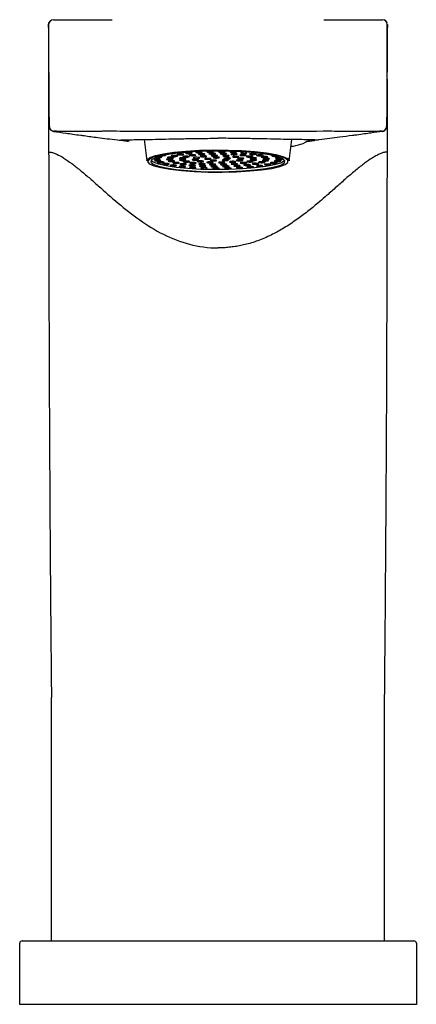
# Model space of a CAD drawing. Header units: millimetres. Extents: x 4179.392 to 4179.442, y 1898.025 to 1898.217.
# Tile 1 of 2: x 4179.392 to 4179.442, y 1898.025 to 1898.149. Entities that reach past the tile are written whole.
import ezdxf

# ---------------------------------------------------------------- set-up
doc = ezdxf.new("R2010")
doc.units = ezdxf.units.MM
doc.layers.add('SANINDUSA', color=3, linetype='Continuous')

msp = doc.modelspace()

# ---------------------------------------------------------------- linework, layer by layer
at = {"layer": 'SANINDUSA'}
for p, q in [((4179.43805, 1898.13505), (4179.43805, 1898.13496)), ((4179.40749, 1898.13344), (4179.40785, 1898.13074)), ((4179.42577, 1898.13074), (4179.42612, 1898.13344)), ((4179.42408, 1898.13133), (4179.42412, 1898.13133)), ((4179.39581, 1898.06314), (4179.39581, 1898.06314)), ((4179.39581, 1898.03251), (4179.39581, 1898.06314)), ((4179.43781, 1898.03251), (4179.43781, 1898.06314)), ((4179.39181, 1898.02451), (4179.39181, 1898.03221)), ((4179.39211, 1898.03251), (4179.39981, 1898.03251)), ((4179.39981, 1898.03251), (4179.43381, 1898.03251)), ((4179.43381, 1898.03251), (4179.44151, 1898.03251)), ((4179.44181, 1898.03221), (4179.44181, 1898.02451)), ((4179.39981, 1898.02451), (4179.39181, 1898.02451)), ((4179.43381, 1898.02451), (4179.39981, 1898.02451)), ((4179.44181, 1898.02451), (4179.43381, 1898.02451))]:
    msp.add_line(p, q, dxfattribs=at)
at = {"layer": 'SANINDUSA', "flags": 128}
for points in [[(4179.39546, 1898.14793), (4179.39546, 1898.14794), (4179.39546, 1898.14794)], [(4179.43815, 1898.14793), (4179.43815, 1898.14794), (4179.43816, 1898.14794)], [(4179.40785, 1898.13074), (4179.40788, 1898.13089), (4179.40823, 1898.13116), (4179.40892, 1898.13142), (4179.40994, 1898.13165), (4179.41124, 1898.13184), (4179.41277, 1898.13199), (4179.41447, 1898.13209), (4179.41625, 1898.13213), (4179.41807, 1898.13212), (4179.41983, 1898.13206), (4179.42146, 1898.13194), (4179.42291, 1898.13177), (4179.42411, 1898.13156), (4179.425, 1898.13132), (4179.42556, 1898.13106), (4179.42577, 1898.13078), (4179.42577, 1898.13074)], [(4179.41537, 1898.13202), (4179.41364, 1898.13194), (4179.41204, 1898.13182), (4179.41063, 1898.13165), (4179.40948, 1898.13144), (4179.40862, 1898.1312), (4179.40811, 1898.13094), (4179.40794, 1898.13067), (4179.40815, 1898.1304), (4179.4087, 1898.13014), (4179.40959, 1898.1299), (4179.41077, 1898.12969), (4179.4122, 1898.12953), (4179.41382, 1898.12941), (4179.41556, 1898.12934), (4179.41735, 1898.12933), (4179.41912, 1898.12938), (4179.4208, 1898.12948), (4179.42231, 1898.12962), (4179.42359, 1898.12981), (4179.4246, 1898.13004), (4179.42529, 1898.13029), (4179.42563, 1898.13056), (4179.42561, 1898.13083), (4179.42523, 1898.1311), (4179.42451, 1898.13135), (4179.42347, 1898.13157), (4179.42215, 1898.13176), (4179.42062, 1898.1319), (4179.41893, 1898.13199), (4179.41716, 1898.13203), (4179.41537, 1898.13202)], [(4179.41818, 1898.12941), (4179.41988, 1898.12948), (4179.42146, 1898.12961), (4179.42282, 1898.12978), (4179.42393, 1898.12999), (4179.42472, 1898.13023), (4179.42517, 1898.13049), (4179.42525, 1898.13076), (4179.42496, 1898.13102), (4179.42432, 1898.13127), (4179.42335, 1898.1315), (4179.42209, 1898.13169), (4179.4206, 1898.13184), (4179.41895, 1898.13193), (4179.4172, 1898.13197), (4179.41543, 1898.13196), (4179.41373, 1898.13188), (4179.41216, 1898.13176), (4179.41079, 1898.13159), (4179.40968, 1898.13138), (4179.40889, 1898.13114), (4179.40844, 1898.13088), (4179.40836, 1898.13061), (4179.40865, 1898.13034), (4179.40929, 1898.13009), (4179.41026, 1898.12987), (4179.41152, 1898.12968), (4179.41301, 1898.12953), (4179.41466, 1898.12943), (4179.41641, 1898.12939), (4179.41818, 1898.12941)], [(4179.40938, 1898.13118), (4179.40953, 1898.13119), (4179.40964, 1898.13121), (4179.40971, 1898.13123), (4179.40971, 1898.13126), (4179.40966, 1898.13128), (4179.40955, 1898.1313), (4179.40941, 1898.13131)], [(4179.40978, 1898.1314), (4179.40986, 1898.1314), (4179.41001, 1898.13141), (4179.41013, 1898.13143), (4179.41019, 1898.13145), (4179.4102, 1898.13147), (4179.41018, 1898.13149)], [(4179.41089, 1898.1311), (4179.41104, 1898.13111), (4179.41116, 1898.13113), (4179.41123, 1898.13115), (4179.41123, 1898.13117), (4179.41118, 1898.1312), (4179.41107, 1898.13121), (4179.41092, 1898.13122), (4179.41076, 1898.13123), (4179.41061, 1898.13122), (4179.41049, 1898.1312), (4179.41043, 1898.13118), (4179.41042, 1898.13115), (4179.41048, 1898.13113), (4179.41059, 1898.13111), (4179.41073, 1898.1311), (4179.41089, 1898.1311)], [(4179.41136, 1898.13131), (4179.41151, 1898.13132), (4179.41162, 1898.13134), (4179.41169, 1898.13136), (4179.4117, 1898.13139), (4179.41164, 1898.13141), (4179.41153, 1898.13143), (4179.41138, 1898.13144), (4179.41122, 1898.13144), (4179.41107, 1898.13143), (4179.41096, 1898.13141), (4179.41089, 1898.13139), (4179.41089, 1898.13137), (4179.41094, 1898.13134), (4179.41105, 1898.13133), (4179.4112, 1898.13132), (4179.41136, 1898.13131)], [(4179.41214, 1898.1315), (4179.41229, 1898.13151), (4179.41241, 1898.13153), (4179.41247, 1898.13155), (4179.41248, 1898.13158), (4179.41242, 1898.1316), (4179.41231, 1898.13162), (4179.41217, 1898.13163), (4179.41201, 1898.13163), (4179.41186, 1898.13162), (4179.41174, 1898.1316), (4179.41167, 1898.13158), (4179.41167, 1898.13156), (4179.41173, 1898.13153), (4179.41183, 1898.13152), (4179.41198, 1898.13151), (4179.41214, 1898.1315)], [(4179.41285, 1898.13123), (4179.413, 1898.13123), (4179.41312, 1898.13125), (4179.41318, 1898.13127), (4179.41319, 1898.1313), (4179.41313, 1898.13132), (4179.41302, 1898.13134), (4179.41288, 1898.13135), (4179.41272, 1898.13135), (4179.41257, 1898.13134), (4179.41245, 1898.13132), (4179.41238, 1898.1313), (4179.41238, 1898.13128), (4179.41244, 1898.13125), (4179.41255, 1898.13124), (4179.41269, 1898.13123), (4179.41285, 1898.13123)], [(4179.4132, 1898.13166), (4179.41335, 1898.13167), (4179.41347, 1898.13169), (4179.41353, 1898.13171), (4179.41354, 1898.13173), (4179.41348, 1898.13175), (4179.41337, 1898.13177), (4179.41323, 1898.13178), (4179.41307, 1898.13178), (4179.41292, 1898.13177), (4179.4128, 1898.13176), (4179.41273, 1898.13174), (4179.41273, 1898.13171), (4179.41278, 1898.13169), (4179.41289, 1898.13167), (4179.41304, 1898.13166), (4179.4132, 1898.13166)], [(4179.41367, 1898.1314), (4179.41382, 1898.13141), (4179.41394, 1898.13142), (4179.41401, 1898.13145), (4179.41401, 1898.13147), (4179.41395, 1898.13149), (4179.41385, 1898.13151), (4179.4137, 1898.13152), (4179.41354, 1898.13152), (4179.41339, 1898.13151), (4179.41327, 1898.1315), (4179.41321, 1898.13148), (4179.4132, 1898.13145), (4179.41326, 1898.13143), (4179.41337, 1898.13141), (4179.41351, 1898.1314), (4179.41367, 1898.1314)], [(4179.41416, 1898.13107), (4179.41431, 1898.13108), (4179.41443, 1898.1311), (4179.41449, 1898.13112), (4179.4145, 1898.13115), (4179.41444, 1898.13117), (4179.41433, 1898.13119), (4179.41419, 1898.1312), (4179.41403, 1898.1312), (4179.41388, 1898.13119), (4179.41376, 1898.13117), (4179.41369, 1898.13115), (4179.41369, 1898.13113), (4179.41374, 1898.1311), (4179.41385, 1898.13108), (4179.414, 1898.13107), (4179.41416, 1898.13107)], [(4179.41447, 1898.13177), (4179.41462, 1898.13178), (4179.41474, 1898.1318), (4179.4148, 1898.13182), (4179.41481, 1898.13184), (4179.41475, 1898.13187), (4179.41464, 1898.13189), (4179.4145, 1898.1319), (4179.41434, 1898.1319), (4179.41419, 1898.13189), (4179.41407, 1898.13187), (4179.41401, 1898.13185), (4179.414, 1898.13182), (4179.41406, 1898.1318), (4179.41417, 1898.13178), (4179.41431, 1898.13177), (4179.41447, 1898.13177)], [(4179.41481, 1898.13153), (4179.41496, 1898.13154), (4179.41507, 1898.13155), (4179.41514, 1898.13157), (4179.41515, 1898.1316), (4179.41509, 1898.13162), (4179.41498, 1898.13164), (4179.41483, 1898.13165), (4179.41467, 1898.13165), (4179.41452, 1898.13164), (4179.41441, 1898.13163), (4179.41434, 1898.1316), (4179.41433, 1898.13158), (4179.41439, 1898.13156), (4179.4145, 1898.13154), (4179.41465, 1898.13153), (4179.41481, 1898.13153)], [(4179.41503, 1898.13126), (4179.41518, 1898.13127), (4179.4153, 1898.13128), (4179.41537, 1898.13131), (4179.41537, 1898.13133), (4179.41532, 1898.13135), (4179.41521, 1898.13137), (4179.41506, 1898.13138), (4179.4149, 1898.13138), (4179.41475, 1898.13137), (4179.41463, 1898.13136), (4179.41457, 1898.13134), (4179.41456, 1898.13131), (4179.41462, 1898.13129), (4179.41473, 1898.13127), (4179.41487, 1898.13126), (4179.41503, 1898.13126)], [(4179.41588, 1898.13184), (4179.41603, 1898.13184), (4179.41615, 1898.13186), (4179.41622, 1898.13188), (4179.41622, 1898.13191), (4179.41617, 1898.13193), (4179.41606, 1898.13195), (4179.41591, 1898.13196), (4179.41575, 1898.13196), (4179.4156, 1898.13195), (4179.41548, 1898.13193), (4179.41542, 1898.13191), (4179.41541, 1898.13189), (4179.41547, 1898.13186), (4179.41558, 1898.13185), (4179.41572, 1898.13184), (4179.41588, 1898.13184)], [(4179.41614, 1898.13159), (4179.41629, 1898.1316), (4179.41641, 1898.13162), (4179.41648, 1898.13164), (4179.41648, 1898.13167), (4179.41643, 1898.13169), (4179.41632, 1898.13171), (4179.41617, 1898.13172), (4179.41601, 1898.13172), (4179.41586, 1898.13171), (4179.41574, 1898.13169), (4179.41568, 1898.13167), (4179.41567, 1898.13165), (4179.41573, 1898.13162), (4179.41584, 1898.13161), (4179.41598, 1898.1316), (4179.41614, 1898.13159)], [(4179.4164, 1898.13135), (4179.41655, 1898.13136), (4179.41667, 1898.13138), (4179.41674, 1898.1314), (4179.41674, 1898.13143), (4179.41668, 1898.13145), (4179.41658, 1898.13147), (4179.41643, 1898.13148), (4179.41627, 1898.13148), (4179.41612, 1898.13147), (4179.416, 1898.13145), (4179.41594, 1898.13143), (4179.41593, 1898.13141), (4179.41599, 1898.13138), (4179.4161, 1898.13136), (4179.41624, 1898.13135), (4179.4164, 1898.13135)], [(4179.41666, 1898.13111), (4179.41681, 1898.13112), (4179.41693, 1898.13114), (4179.417, 1898.13116), (4179.417, 1898.13118), (4179.41694, 1898.13121), (4179.41683, 1898.13123), (4179.41669, 1898.13124), (4179.41653, 1898.13124), (4179.41638, 1898.13123), (4179.41626, 1898.13121), (4179.4162, 1898.13119), (4179.41619, 1898.13116), (4179.41625, 1898.13114), (4179.41636, 1898.13112), (4179.4165, 1898.13111), (4179.41666, 1898.13111)], [(4179.41735, 1898.13184), (4179.4175, 1898.13185), (4179.41762, 1898.13187), (4179.41769, 1898.13189), (4179.41769, 1898.13192), (4179.41763, 1898.13194), (4179.41753, 1898.13196), (4179.41738, 1898.13197), (4179.41722, 1898.13197), (4179.41707, 1898.13196), (4179.41695, 1898.13194), (4179.41689, 1898.13192), (4179.41688, 1898.1319), (4179.41694, 1898.13187), (4179.41705, 1898.13186), (4179.41719, 1898.13185), (4179.41735, 1898.13184)], [(4179.41755, 1898.1316), (4179.4177, 1898.1316), (4179.41782, 1898.13162), (4179.41788, 1898.13164), (4179.41789, 1898.13167), (4179.41783, 1898.13169), (4179.41772, 1898.13171), (4179.41758, 1898.13172), (4179.41742, 1898.13172), (4179.41727, 1898.13171), (4179.41715, 1898.13169), (4179.41708, 1898.13167), (4179.41708, 1898.13165), (4179.41714, 1898.13162), (4179.41724, 1898.13161), (4179.41739, 1898.1316), (4179.41755, 1898.1316)], [(4179.4179, 1898.13133), (4179.41805, 1898.13134), (4179.41816, 1898.13136), (4179.41823, 1898.13138), (4179.41823, 1898.1314), (4179.41818, 1898.13143), (4179.41807, 1898.13144), (4179.41792, 1898.13145), (4179.41776, 1898.13145), (4179.41761, 1898.13145), (4179.4175, 1898.13143), (4179.41743, 1898.13141), (4179.41742, 1898.13138), (4179.41748, 1898.13136), (4179.41759, 1898.13134), (4179.41774, 1898.13133), (4179.4179, 1898.13133)], [(4179.41879, 1898.1318), (4179.41894, 1898.13181), (4179.41906, 1898.13183), (4179.41913, 1898.13185), (4179.41913, 1898.13187), (4179.41908, 1898.13189), (4179.41897, 1898.13191), (4179.41882, 1898.13192), (4179.41866, 1898.13192), (4179.41851, 1898.13192), (4179.41839, 1898.1319), (4179.41833, 1898.13188), (4179.41832, 1898.13185), (4179.41838, 1898.13183), (4179.41849, 1898.13181), (4179.41863, 1898.1318), (4179.41879, 1898.1318)], [(4179.41889, 1898.13153), (4179.41904, 1898.13154), (4179.41916, 1898.13156), (4179.41923, 1898.13158), (4179.41923, 1898.1316), (4179.41917, 1898.13163), (4179.41907, 1898.13164), (4179.41892, 1898.13165), (4179.41876, 1898.13165), (4179.41861, 1898.13165), (4179.41849, 1898.13163), (4179.41843, 1898.13161), (4179.41842, 1898.13158), (4179.41848, 1898.13156), (4179.41859, 1898.13154), (4179.41873, 1898.13153), (4179.41889, 1898.13153)], [(4179.41912, 1898.1312), (4179.41927, 1898.13121), (4179.41938, 1898.13122), (4179.41945, 1898.13125), (4179.41945, 1898.13127), (4179.4194, 1898.13129), (4179.41929, 1898.13131), (4179.41914, 1898.13132), (4179.41898, 1898.13132), (4179.41883, 1898.13131), (4179.41872, 1898.1313), (4179.41865, 1898.13127), (4179.41864, 1898.13125), (4179.4187, 1898.13123), (4179.41881, 1898.13121), (4179.41896, 1898.1312), (4179.41912, 1898.1312)], [(4179.42004, 1898.13141), (4179.42019, 1898.13141), (4179.4203, 1898.13143), (4179.42037, 1898.13145), (4179.42037, 1898.13148), (4179.42032, 1898.1315), (4179.42021, 1898.13152), (4179.42006, 1898.13153), (4179.4199, 1898.13153), (4179.41975, 1898.13152), (4179.41964, 1898.1315), (4179.41957, 1898.13148), (4179.41956, 1898.13146), (4179.41962, 1898.13143), (4179.41973, 1898.13142), (4179.41988, 1898.13141), (4179.42004, 1898.13141)], [(4179.42012, 1898.1317), (4179.42027, 1898.13171), (4179.42039, 1898.13173), (4179.42046, 1898.13175), (4179.42046, 1898.13178), (4179.42041, 1898.1318), (4179.4203, 1898.13182), (4179.42015, 1898.13183), (4179.41999, 1898.13183), (4179.41984, 1898.13182), (4179.41972, 1898.1318), (4179.41966, 1898.13178), (4179.41965, 1898.13176), (4179.41971, 1898.13173), (4179.41982, 1898.13172), (4179.41996, 1898.13171), (4179.42012, 1898.1317)], [(4179.42087, 1898.13123), (4179.42102, 1898.13124), (4179.42114, 1898.13126), (4179.4212, 1898.13128), (4179.42121, 1898.1313), (4179.42115, 1898.13133), (4179.42104, 1898.13135), (4179.4209, 1898.13136), (4179.42074, 1898.13136), (4179.42059, 1898.13135), (4179.42047, 1898.13133), (4179.4204, 1898.13131), (4179.4204, 1898.13128), (4179.42045, 1898.13126), (4179.42056, 1898.13124), (4179.42071, 1898.13123), (4179.42087, 1898.13123)], [(4179.42126, 1898.13156), (4179.42141, 1898.13157), (4179.42153, 1898.13159), (4179.4216, 1898.13161), (4179.4216, 1898.13163), (4179.42155, 1898.13166), (4179.42144, 1898.13168), (4179.42129, 1898.13169), (4179.42113, 1898.13169), (4179.42098, 1898.13168), (4179.42086, 1898.13166), (4179.4208, 1898.13164), (4179.42079, 1898.13161), (4179.42085, 1898.13159), (4179.42096, 1898.13157), (4179.4211, 1898.13156), (4179.42126, 1898.13156)], [(4179.42215, 1898.13138), (4179.4223, 1898.13139), (4179.42242, 1898.13141), (4179.42248, 1898.13143), (4179.42249, 1898.13146), (4179.42243, 1898.13148), (4179.42232, 1898.1315), (4179.42218, 1898.13151), (4179.42202, 1898.13151), (4179.42187, 1898.1315), (4179.42175, 1898.13148), (4179.42168, 1898.13146), (4179.42168, 1898.13144), (4179.42173, 1898.13141), (4179.42184, 1898.13139), (4179.42199, 1898.13138), (4179.42215, 1898.13138)], [(4179.42273, 1898.13118), (4179.42288, 1898.13119), (4179.423, 1898.1312), (4179.42306, 1898.13123), (4179.42307, 1898.13125), (4179.42301, 1898.13127), (4179.4229, 1898.13129), (4179.42276, 1898.1313), (4179.4226, 1898.1313), (4179.42245, 1898.13129), (4179.42233, 1898.13128), (4179.42226, 1898.13125), (4179.42226, 1898.13123), (4179.42231, 1898.13121), (4179.42242, 1898.13119), (4179.42257, 1898.13118), (4179.42273, 1898.13118)], [(4179.4237, 1898.13143), (4179.42368, 1898.13143), (4179.42361, 1898.13141), (4179.42361, 1898.13138), (4179.42367, 1898.13136), (4179.42378, 1898.13134), (4179.42392, 1898.13133), (4179.42408, 1898.13133)], [(4179.42446, 1898.13123), (4179.42434, 1898.13123), (4179.42419, 1898.13122), (4179.42407, 1898.13121), (4179.424, 1898.13118), (4179.424, 1898.13116), (4179.42406, 1898.13114), (4179.42416, 1898.13112), (4179.42431, 1898.13111), (4179.42447, 1898.13111), (4179.42447, 1898.13111)], [(4179.4084, 1898.13083), (4179.40865, 1898.13064), (4179.40929, 1898.13039), (4179.41026, 1898.13016), (4179.41152, 1898.12997), (4179.41301, 1898.12983), (4179.41466, 1898.12973), (4179.41641, 1898.12969), (4179.41818, 1898.12971)], [(4179.40918, 1898.13096), (4179.40933, 1898.13097), (4179.40944, 1898.13098), (4179.40951, 1898.131), (4179.40952, 1898.13103), (4179.40946, 1898.13105), (4179.40935, 1898.13107), (4179.4092, 1898.13108), (4179.40904, 1898.13108), (4179.40889, 1898.13107), (4179.40878, 1898.13105), (4179.40871, 1898.13103), (4179.40871, 1898.13101), (4179.40876, 1898.13099), (4179.40887, 1898.13097), (4179.40902, 1898.13096), (4179.40918, 1898.13096)], [(4179.40927, 1898.13073), (4179.40942, 1898.13074), (4179.40954, 1898.13075), (4179.40961, 1898.13077), (4179.40961, 1898.1308), (4179.40956, 1898.13082), (4179.40945, 1898.13084), (4179.4093, 1898.13085), (4179.40914, 1898.13085), (4179.40899, 1898.13084), (4179.40887, 1898.13083), (4179.40881, 1898.1308), (4179.4088, 1898.13078), (4179.40886, 1898.13076), (4179.40897, 1898.13074), (4179.40911, 1898.13073), (4179.40927, 1898.13073)], [(4179.40966, 1898.1305), (4179.40981, 1898.13051), (4179.40993, 1898.13053), (4179.41, 1898.13055), (4179.41, 1898.13058), (4179.40995, 1898.1306), (4179.40984, 1898.13062), (4179.40969, 1898.13063), (4179.40953, 1898.13063), (4179.40938, 1898.13062), (4179.40926, 1898.1306), (4179.4092, 1898.13058), (4179.40919, 1898.13056), (4179.40925, 1898.13053), (4179.40936, 1898.13052), (4179.4095, 1898.13051), (4179.40966, 1898.1305)], [(4179.41033, 1898.1303), (4179.41048, 1898.13031), (4179.4106, 1898.13032), (4179.41066, 1898.13035), (4179.41067, 1898.13037), (4179.41061, 1898.13039), (4179.4105, 1898.13041), (4179.41036, 1898.13042), (4179.4102, 1898.13042), (4179.41005, 1898.13041), (4179.40993, 1898.1304), (4179.40986, 1898.13037), (4179.40986, 1898.13035), (4179.40992, 1898.13033), (4179.41003, 1898.13031), (4179.41017, 1898.1303), (4179.41033, 1898.1303)], [(4179.41078, 1898.13088), (4179.41093, 1898.13089), (4179.41105, 1898.1309), (4179.41111, 1898.13093), (4179.41112, 1898.13095), (4179.41106, 1898.13097), (4179.41095, 1898.13099), (4179.41081, 1898.131), (4179.41065, 1898.131), (4179.4105, 1898.13099), (4179.41038, 1898.13098), (4179.41031, 1898.13095), (4179.41031, 1898.13093), (4179.41036, 1898.13091), (4179.41047, 1898.13089), (4179.41062, 1898.13088), (4179.41078, 1898.13088)], [(4179.41102, 1898.13066), (4179.41117, 1898.13067), (4179.41128, 1898.13068), (4179.41135, 1898.1307), (4179.41136, 1898.13073), (4179.4113, 1898.13075), (4179.41119, 1898.13077), (4179.41104, 1898.13078), (4179.41088, 1898.13078), (4179.41073, 1898.13077), (4179.41062, 1898.13076), (4179.41055, 1898.13073), (4179.41054, 1898.13071), (4179.4106, 1898.13069), (4179.41071, 1898.13067), (4179.41086, 1898.13066), (4179.41102, 1898.13066)], [(4179.41125, 1898.13012), (4179.4114, 1898.13012), (4179.41152, 1898.13014), (4179.41158, 1898.13016), (4179.41159, 1898.13019), (4179.41153, 1898.13021), (4179.41142, 1898.13023), (4179.41128, 1898.13024), (4179.41112, 1898.13024), (4179.41097, 1898.13023), (4179.41085, 1898.13021), (4179.41078, 1898.13019), (4179.41078, 1898.13017), (4179.41083, 1898.13014), (4179.41094, 1898.13013), (4179.41109, 1898.13012), (4179.41125, 1898.13012)], [(4179.4116, 1898.13045), (4179.41175, 1898.13046), (4179.41186, 1898.13048), (4179.41193, 1898.1305), (4179.41193, 1898.13052), (4179.41188, 1898.13055), (4179.41177, 1898.13056), (4179.41162, 1898.13057), (4179.41146, 1898.13057), (4179.41131, 1898.13057), (4179.4112, 1898.13055), (4179.41113, 1898.13053), (4179.41112, 1898.1305), (4179.41118, 1898.13048), (4179.41129, 1898.13046), (4179.41144, 1898.13045), (4179.4116, 1898.13045)], [(4179.41238, 1898.12996), (4179.41253, 1898.12997), (4179.41265, 1898.12999), (4179.41272, 1898.13001), (4179.41272, 1898.13004), (4179.41267, 1898.13006), (4179.41256, 1898.13008), (4179.41241, 1898.13009), (4179.41225, 1898.13009), (4179.4121, 1898.13008), (4179.41198, 1898.13006), (4179.41192, 1898.13004), (4179.41191, 1898.13002), (4179.41197, 1898.12999), (4179.41208, 1898.12997), (4179.41222, 1898.12996), (4179.41238, 1898.12996)], [(4179.41242, 1898.13102), (4179.41257, 1898.13103), (4179.41269, 1898.13105), (4179.41276, 1898.13107), (4179.41276, 1898.13109), (4179.41271, 1898.13112), (4179.4126, 1898.13113), (4179.41245, 1898.13114), (4179.41229, 1898.13114), (4179.41214, 1898.13114), (4179.41202, 1898.13112), (4179.41196, 1898.1311), (4179.41195, 1898.13107), (4179.41201, 1898.13105), (4179.41212, 1898.13103), (4179.41226, 1898.13102), (4179.41242, 1898.13102)], [(4179.41243, 1898.13081), (4179.41258, 1898.13081), (4179.4127, 1898.13083), (4179.41277, 1898.13085), (4179.41277, 1898.13088), (4179.41271, 1898.1309), (4179.41261, 1898.13092), (4179.41246, 1898.13093), (4179.4123, 1898.13093), (4179.41215, 1898.13092), (4179.41203, 1898.1309), (4179.41197, 1898.13088), (4179.41196, 1898.13086), (4179.41202, 1898.13083), (4179.41213, 1898.13082), (4179.41227, 1898.13081), (4179.41243, 1898.13081)], [(4179.41248, 1898.13027), (4179.41263, 1898.13028), (4179.41275, 1898.1303), (4179.41281, 1898.13032), (4179.41282, 1898.13034), (4179.41276, 1898.13037), (4179.41265, 1898.13038), (4179.41251, 1898.13039), (4179.41235, 1898.1304), (4179.4122, 1898.13039), (4179.41208, 1898.13037), (4179.41201, 1898.13035), (4179.41201, 1898.13032), (4179.41207, 1898.1303), (4179.41218, 1898.13028), (4179.41232, 1898.13027), (4179.41248, 1898.13027)], [(4179.41288, 1898.1306), (4179.41303, 1898.13061), (4179.41314, 1898.13063), (4179.41321, 1898.13065), (4179.41321, 1898.13067), (4179.41316, 1898.1307), (4179.41305, 1898.13071), (4179.4129, 1898.13073), (4179.41274, 1898.13073), (4179.41259, 1898.13072), (4179.41248, 1898.1307), (4179.41241, 1898.13068), (4179.4124, 1898.13065), (4179.41246, 1898.13063), (4179.41257, 1898.13061), (4179.41272, 1898.1306), (4179.41288, 1898.1306)], [(4179.41362, 1898.13013), (4179.41377, 1898.13014), (4179.41389, 1898.13016), (4179.41396, 1898.13018), (4179.41396, 1898.1302), (4179.4139, 1898.13023), (4179.4138, 1898.13024), (4179.41365, 1898.13025), (4179.41349, 1898.13025), (4179.41334, 1898.13025), (4179.41322, 1898.13023), (4179.41316, 1898.13021), (4179.41315, 1898.13018), (4179.41321, 1898.13016), (4179.41332, 1898.13014), (4179.41346, 1898.13013), (4179.41362, 1898.13013)], [(4179.41369, 1898.12985), (4179.41384, 1898.12986), (4179.41396, 1898.12987), (4179.41402, 1898.1299), (4179.41403, 1898.12992), (4179.41397, 1898.12994), (4179.41386, 1898.12996), (4179.41372, 1898.12997), (4179.41356, 1898.12997), (4179.41341, 1898.12996), (4179.41329, 1898.12995), (4179.41322, 1898.12992), (4179.41322, 1898.1299), (4179.41327, 1898.12988), (4179.41338, 1898.12986), (4179.41353, 1898.12985), (4179.41369, 1898.12985)], [(4179.41371, 1898.13043), (4179.41386, 1898.13044), (4179.41398, 1898.13045), (4179.41404, 1898.13048), (4179.41405, 1898.1305), (4179.41399, 1898.13052), (4179.41388, 1898.13054), (4179.41374, 1898.13055), (4179.41358, 1898.13055), (4179.41343, 1898.13054), (4179.41331, 1898.13053), (4179.41324, 1898.13051), (4179.41324, 1898.13048), (4179.41329, 1898.13046), (4179.4134, 1898.13044), (4179.41355, 1898.13043), (4179.41371, 1898.13043)], [(4179.41401, 1898.13085), (4179.41416, 1898.13085), (4179.41428, 1898.13087), (4179.41434, 1898.13089), (4179.41435, 1898.13092), (4179.41429, 1898.13094), (4179.41418, 1898.13096), (4179.41404, 1898.13097), (4179.41388, 1898.13097), (4179.41373, 1898.13096), (4179.41361, 1898.13094), (4179.41354, 1898.13092), (4179.41354, 1898.1309), (4179.4136, 1898.13087), (4179.41371, 1898.13086), (4179.41385, 1898.13085), (4179.41401, 1898.13085)], [(4179.41463, 1898.13064), (4179.41478, 1898.13065), (4179.4149, 1898.13066), (4179.41496, 1898.13068), (4179.41497, 1898.13071), (4179.41491, 1898.13073), (4179.4148, 1898.13075), (4179.41466, 1898.13076), (4179.4145, 1898.13076), (4179.41435, 1898.13075), (4179.41423, 1898.13074), (4179.41416, 1898.13071), (4179.41416, 1898.13069), (4179.41421, 1898.13067), (4179.41432, 1898.13065), (4179.41447, 1898.13064), (4179.41463, 1898.13064)], [(4179.41485, 1898.1303), (4179.415, 1898.13031), (4179.41512, 1898.13033), (4179.41519, 1898.13035), (4179.41519, 1898.13038), (4179.41514, 1898.1304), (4179.41503, 1898.13042), (4179.41488, 1898.13043), (4179.41472, 1898.13043), (4179.41457, 1898.13042), (4179.41445, 1898.1304), (4179.41439, 1898.13038), (4179.41438, 1898.13036), (4179.41444, 1898.13033), (4179.41455, 1898.13032), (4179.41469, 1898.13031), (4179.41485, 1898.1303)], [(4179.41495, 1898.13003), (4179.4151, 1898.13004), (4179.41522, 1898.13006), (4179.41529, 1898.13008), (4179.41529, 1898.13011), (4179.41523, 1898.13013), (4179.41512, 1898.13015), (4179.41498, 1898.13016), (4179.41482, 1898.13016), (4179.41467, 1898.13015), (4179.41455, 1898.13013), (4179.41449, 1898.13011), (4179.41448, 1898.13009), (4179.41454, 1898.13006), (4179.41465, 1898.13005), (4179.41479, 1898.13004), (4179.41495, 1898.13003)], [(4179.41559, 1898.13095), (4179.41574, 1898.13096), (4179.41585, 1898.13097), (4179.41592, 1898.13099), (4179.41593, 1898.13102), (4179.41587, 1898.13104), (4179.41576, 1898.13106), (4179.41561, 1898.13107), (4179.41545, 1898.13107), (4179.4153, 1898.13106), (4179.41519, 1898.13105), (4179.41512, 1898.13102), (4179.41512, 1898.131), (4179.41517, 1898.13098), (4179.41528, 1898.13096), (4179.41543, 1898.13095), (4179.41559, 1898.13095)], [(4179.41585, 1898.1305), (4179.416, 1898.13051), (4179.41612, 1898.13053), (4179.41618, 1898.13055), (4179.41619, 1898.13058), (4179.41613, 1898.1306), (4179.41602, 1898.13062), (4179.41588, 1898.13063), (4179.41572, 1898.13063), (4179.41557, 1898.13062), (4179.41545, 1898.1306), (4179.41538, 1898.13058), (4179.41538, 1898.13056), (4179.41543, 1898.13053), (4179.41554, 1898.13051), (4179.41569, 1898.1305), (4179.41585, 1898.1305)], [(4179.4162, 1898.13024), (4179.41635, 1898.13025), (4179.41646, 1898.13026), (4179.41653, 1898.13029), (4179.41653, 1898.13031), (4179.41648, 1898.13033), (4179.41637, 1898.13035), (4179.41622, 1898.13036), (4179.41606, 1898.13036), (4179.41591, 1898.13035), (4179.41579, 1898.13034), (4179.41573, 1898.13032), (4179.41572, 1898.13029), (4179.41578, 1898.13027), (4179.41589, 1898.13025), (4179.41603, 1898.13024), (4179.4162, 1898.13024)], [(4179.41629, 1898.13074), (4179.41644, 1898.13075), (4179.41656, 1898.13077), (4179.41662, 1898.13079), (4179.41663, 1898.13081), (4179.41657, 1898.13084), (4179.41646, 1898.13085), (4179.41632, 1898.13086), (4179.41616, 1898.13086), (4179.41601, 1898.13086), (4179.41589, 1898.13084), (4179.41582, 1898.13082), (4179.41582, 1898.13079), (4179.41587, 1898.13077), (4179.41598, 1898.13075), (4179.41613, 1898.13074), (4179.41629, 1898.13074)], [(4179.41639, 1898.12999), (4179.41654, 1898.13), (4179.41666, 1898.13002), (4179.41673, 1898.13004), (4179.41673, 1898.13006), (4179.41668, 1898.13009), (4179.41657, 1898.1301), (4179.41642, 1898.13011), (4179.41626, 1898.13011), (4179.41611, 1898.13011), (4179.41599, 1898.13009), (4179.41593, 1898.13007), (4179.41592, 1898.13004), (4179.41598, 1898.13002), (4179.41609, 1898.13), (4179.41623, 1898.12999), (4179.41639, 1898.12999)], [(4179.41734, 1898.13048), (4179.41749, 1898.13049), (4179.41761, 1898.13051), (4179.41768, 1898.13053), (4179.41768, 1898.13055), (4179.41763, 1898.13058), (4179.41752, 1898.13059), (4179.41737, 1898.1306), (4179.41721, 1898.1306), (4179.41706, 1898.1306), (4179.41694, 1898.13058), (4179.41688, 1898.13056), (4179.41687, 1898.13053), (4179.41693, 1898.13051), (4179.41704, 1898.13049), (4179.41718, 1898.13048), (4179.41734, 1898.13048)], [(4179.4176, 1898.13024), (4179.41775, 1898.13025), (4179.41787, 1898.13027), (4179.41794, 1898.13029), (4179.41794, 1898.13031), (4179.41789, 1898.13034), (4179.41778, 1898.13035), (4179.41763, 1898.13036), (4179.41747, 1898.13036), (4179.41732, 1898.13036), (4179.4172, 1898.13034), (4179.41714, 1898.13032), (4179.41713, 1898.13029), (4179.41719, 1898.13027), (4179.4173, 1898.13025), (4179.41744, 1898.13024), (4179.4176, 1898.13024)], [(4179.4178, 1898.13078), (4179.41795, 1898.13079), (4179.41806, 1898.1308), (4179.41813, 1898.13083), (4179.41814, 1898.13085), (4179.41808, 1898.13087), (4179.41797, 1898.13089), (4179.41782, 1898.1309), (4179.41766, 1898.1309), (4179.41751, 1898.13089), (4179.4174, 1898.13088), (4179.41733, 1898.13085), (4179.41733, 1898.13083), (4179.41738, 1898.13081), (4179.41749, 1898.13079), (4179.41764, 1898.13078), (4179.4178, 1898.13078)], [(4179.41786, 1898.13), (4179.41801, 1898.13001), (4179.41813, 1898.13002), (4179.4182, 1898.13005), (4179.4182, 1898.13007), (4179.41814, 1898.13009), (4179.41804, 1898.13011), (4179.41789, 1898.13012), (4179.41773, 1898.13012), (4179.41758, 1898.13011), (4179.41746, 1898.1301), (4179.4174, 1898.13008), (4179.41739, 1898.13005), (4179.41745, 1898.13003), (4179.41756, 1898.13001), (4179.4177, 1898.13), (4179.41786, 1898.13)], [(4179.41803, 1898.13101), (4179.41818, 1898.13102), (4179.41829, 1898.13103), (4179.41836, 1898.13106), (4179.41837, 1898.13108), (4179.41831, 1898.1311), (4179.4182, 1898.13112), (4179.41805, 1898.13113), (4179.41789, 1898.13113), (4179.41774, 1898.13112), (4179.41763, 1898.13111), (4179.41756, 1898.13108), (4179.41756, 1898.13106), (4179.41761, 1898.13104), (4179.41772, 1898.13102), (4179.41787, 1898.13101), (4179.41803, 1898.13101)], [(4179.41818, 1898.12971), (4179.41988, 1898.12978), (4179.42146, 1898.1299), (4179.42282, 1898.13007), (4179.42393, 1898.13028), (4179.42472, 1898.13052), (4179.42517, 1898.13078), (4179.42521, 1898.13083)], [(4179.41871, 1898.13058), (4179.41886, 1898.13058), (4179.41898, 1898.1306), (4179.41904, 1898.13062), (4179.41905, 1898.13065), (4179.41899, 1898.13067), (4179.41888, 1898.13069), (4179.41874, 1898.1307), (4179.41858, 1898.1307), (4179.41843, 1898.13069), (4179.41831, 1898.13067), (4179.41824, 1898.13065), (4179.41824, 1898.13063), (4179.4183, 1898.1306), (4179.41841, 1898.13059), (4179.41855, 1898.13058), (4179.41871, 1898.13058)], [(4179.41894, 1898.13031), (4179.41909, 1898.13032), (4179.41921, 1898.13033), (4179.41927, 1898.13036), (4179.41928, 1898.13038), (4179.41922, 1898.1304), (4179.41911, 1898.13042), (4179.41897, 1898.13043), (4179.41881, 1898.13043), (4179.41866, 1898.13042), (4179.41854, 1898.13041), (4179.41847, 1898.13038), (4179.41847, 1898.13036), (4179.41852, 1898.13034), (4179.41863, 1898.13032), (4179.41878, 1898.13031), (4179.41894, 1898.13031)], [(4179.41927, 1898.13006), (4179.41942, 1898.13007), (4179.41954, 1898.13009), (4179.41961, 1898.13011), (4179.41961, 1898.13013), (4179.41956, 1898.13016), (4179.41945, 1898.13018), (4179.4193, 1898.13019), (4179.41914, 1898.13019), (4179.41899, 1898.13018), (4179.41887, 1898.13016), (4179.41881, 1898.13014), (4179.4188, 1898.13011), (4179.41886, 1898.13009), (4179.41897, 1898.13007), (4179.41911, 1898.13006), (4179.41927, 1898.13006)], [(4179.41959, 1898.13076), (4179.41974, 1898.13077), (4179.41985, 1898.13079), (4179.41992, 1898.13081), (4179.41993, 1898.13083), (4179.41987, 1898.13086), (4179.41976, 1898.13087), (4179.41961, 1898.13088), (4179.41945, 1898.13088), (4179.4193, 1898.13088), (4179.41919, 1898.13086), (4179.41912, 1898.13084), (4179.41911, 1898.13081), (4179.41917, 1898.13079), (4179.41928, 1898.13077), (4179.41943, 1898.13076), (4179.41959, 1898.13076)], [(4179.41958, 1898.12982), (4179.41973, 1898.12983), (4179.41985, 1898.12984), (4179.41991, 1898.12987), (4179.41992, 1898.12989), (4179.41986, 1898.12991), (4179.41975, 1898.12993), (4179.41961, 1898.12994), (4179.41945, 1898.12994), (4179.4193, 1898.12993), (4179.41918, 1898.12992), (4179.41911, 1898.12989), (4179.41911, 1898.12987), (4179.41916, 1898.12985), (4179.41927, 1898.12983), (4179.41942, 1898.12982), (4179.41958, 1898.12982)], [(4179.41973, 1898.13099), (4179.41988, 1898.131), (4179.42, 1898.13101), (4179.42007, 1898.13104), (4179.42007, 1898.13106), (4179.42002, 1898.13108), (4179.41991, 1898.1311), (4179.41976, 1898.13111), (4179.4196, 1898.13111), (4179.41945, 1898.1311), (4179.41933, 1898.13109), (4179.41927, 1898.13107), (4179.41926, 1898.13104), (4179.41932, 1898.13102), (4179.41943, 1898.131), (4179.41957, 1898.13099), (4179.41973, 1898.13099)], [(4179.42007, 1898.13044), (4179.42022, 1898.13044), (4179.42034, 1898.13046), (4179.42041, 1898.13048), (4179.42041, 1898.13051), (4179.42036, 1898.13053), (4179.42025, 1898.13055), (4179.4201, 1898.13056), (4179.41994, 1898.13056), (4179.41979, 1898.13055), (4179.41967, 1898.13053), (4179.41961, 1898.13051), (4179.4196, 1898.13049), (4179.41966, 1898.13046), (4179.41977, 1898.13045), (4179.41991, 1898.13044), (4179.42007, 1898.13044)], [(4179.42055, 1898.13017), (4179.4207, 1898.13018), (4179.42081, 1898.1302), (4179.42088, 1898.13022), (4179.42089, 1898.13025), (4179.42083, 1898.13027), (4179.42072, 1898.13029), (4179.42057, 1898.1303), (4179.42041, 1898.1303), (4179.42026, 1898.13029), (4179.42015, 1898.13027), (4179.42008, 1898.13025), (4179.42007, 1898.13023), (4179.42013, 1898.1302), (4179.42024, 1898.13019), (4179.42039, 1898.13018), (4179.42055, 1898.13017)], [(4179.42089, 1898.13061), (4179.42104, 1898.13062), (4179.42116, 1898.13063), (4179.42123, 1898.13066), (4179.42123, 1898.13068), (4179.42118, 1898.1307), (4179.42107, 1898.13072), (4179.42092, 1898.13073), (4179.42076, 1898.13073), (4179.42061, 1898.13072), (4179.42049, 1898.13071), (4179.42043, 1898.13069), (4179.42042, 1898.13066), (4179.42048, 1898.13064), (4179.42059, 1898.13062), (4179.42073, 1898.13061), (4179.42089, 1898.13061)], [(4179.42093, 1898.12992), (4179.42108, 1898.12993), (4179.4212, 1898.12995), (4179.42127, 1898.12997), (4179.42127, 1898.12999), (4179.42122, 1898.13001), (4179.42111, 1898.13003), (4179.42096, 1898.13004), (4179.4208, 1898.13004), (4179.42065, 1898.13003), (4179.42053, 1898.13002), (4179.42047, 1898.13), (4179.42046, 1898.12997), (4179.42052, 1898.12995), (4179.42063, 1898.12993), (4179.42077, 1898.12992), (4179.42093, 1898.12992)], [(4179.42131, 1898.13103), (4179.42146, 1898.13104), (4179.42158, 1898.13105), (4179.42165, 1898.13108), (4179.42165, 1898.1311), (4179.4216, 1898.13112), (4179.42149, 1898.13114), (4179.42134, 1898.13115), (4179.42118, 1898.13115), (4179.42103, 1898.13114), (4179.42091, 1898.13113), (4179.42085, 1898.1311), (4179.42084, 1898.13108), (4179.4209, 1898.13106), (4179.42101, 1898.13104), (4179.42115, 1898.13103), (4179.42131, 1898.13103)], [(4179.42132, 1898.13081), (4179.42147, 1898.13082), (4179.42159, 1898.13084), (4179.42165, 1898.13086), (4179.42166, 1898.13089), (4179.4216, 1898.13091), (4179.42149, 1898.13093), (4179.42135, 1898.13094), (4179.42119, 1898.13094), (4179.42104, 1898.13093), (4179.42092, 1898.13091), (4179.42086, 1898.13089), (4179.42085, 1898.13087), (4179.42091, 1898.13084), (4179.42102, 1898.13082), (4179.42116, 1898.13081), (4179.42132, 1898.13081)], [(4179.42161, 1898.13033), (4179.42176, 1898.13034), (4179.42187, 1898.13036), (4179.42194, 1898.13038), (4179.42194, 1898.1304), (4179.42189, 1898.13043), (4179.42178, 1898.13044), (4179.42163, 1898.13045), (4179.42147, 1898.13045), (4179.42132, 1898.13045), (4179.4212, 1898.13043), (4179.42114, 1898.13041), (4179.42113, 1898.13038), (4179.42119, 1898.13036), (4179.4213, 1898.13034), (4179.42144, 1898.13033), (4179.42161, 1898.13033)], [(4179.42213, 1898.13006), (4179.42228, 1898.13007), (4179.4224, 1898.13009), (4179.42247, 1898.13011), (4179.42247, 1898.13013), (4179.42242, 1898.13015), (4179.42231, 1898.13017), (4179.42216, 1898.13018), (4179.422, 1898.13018), (4179.42185, 1898.13017), (4179.42173, 1898.13016), (4179.42167, 1898.13014), (4179.42166, 1898.13011), (4179.42172, 1898.13009), (4179.42183, 1898.13007), (4179.42197, 1898.13006), (4179.42213, 1898.13006)], [(4179.42239, 1898.13052), (4179.42254, 1898.13053), (4179.42266, 1898.13055), (4179.42272, 1898.13057), (4179.42273, 1898.13059), (4179.42267, 1898.13062), (4179.42256, 1898.13063), (4179.42242, 1898.13064), (4179.42226, 1898.13064), (4179.42211, 1898.13064), (4179.42199, 1898.13062), (4179.42192, 1898.1306), (4179.42192, 1898.13057), (4179.42197, 1898.13055), (4179.42208, 1898.13053), (4179.42223, 1898.13052), (4179.42239, 1898.13052)], [(4179.42285, 1898.13073), (4179.423, 1898.13074), (4179.42312, 1898.13076), (4179.42319, 1898.13078), (4179.42319, 1898.1308), (4179.42313, 1898.13083), (4179.42302, 1898.13085), (4179.42288, 1898.13086), (4179.42272, 1898.13086), (4179.42257, 1898.13085), (4179.42245, 1898.13083), (4179.42239, 1898.13081), (4179.42238, 1898.13078), (4179.42244, 1898.13076), (4179.42255, 1898.13074), (4179.42269, 1898.13073), (4179.42285, 1898.13073)], [(4179.42297, 1898.13096), (4179.42312, 1898.13097), (4179.42323, 1898.13098), (4179.4233, 1898.131), (4179.42331, 1898.13103), (4179.42325, 1898.13105), (4179.42314, 1898.13107), (4179.42299, 1898.13108), (4179.42283, 1898.13108), (4179.42268, 1898.13107), (4179.42257, 1898.13105), (4179.4225, 1898.13103), (4179.4225, 1898.13101), (4179.42255, 1898.13099), (4179.42266, 1898.13097), (4179.42281, 1898.13096), (4179.42297, 1898.13096)], [(4179.42313, 1898.13023), (4179.42328, 1898.13024), (4179.4234, 1898.13026), (4179.42346, 1898.13028), (4179.42347, 1898.1303), (4179.42341, 1898.13033), (4179.4233, 1898.13035), (4179.42316, 1898.13036), (4179.423, 1898.13036), (4179.42285, 1898.13035), (4179.42273, 1898.13033), (4179.42266, 1898.13031), (4179.42266, 1898.13028), (4179.42271, 1898.13026), (4179.42282, 1898.13024), (4179.42297, 1898.13023), (4179.42313, 1898.13023)], [(4179.42388, 1898.13043), (4179.42403, 1898.13044), (4179.42415, 1898.13046), (4179.42422, 1898.13048), (4179.42422, 1898.1305), (4179.42417, 1898.13053), (4179.42406, 1898.13054), (4179.42391, 1898.13055), (4179.42375, 1898.13056), (4179.4236, 1898.13055), (4179.42348, 1898.13053), (4179.42342, 1898.13051), (4179.42341, 1898.13048), (4179.42347, 1898.13046), (4179.42358, 1898.13044), (4179.42372, 1898.13043), (4179.42388, 1898.13043)], [(4179.42437, 1898.13065), (4179.42452, 1898.13066), (4179.42464, 1898.13068), (4179.4247, 1898.1307), (4179.42471, 1898.13072), (4179.42465, 1898.13074), (4179.42454, 1898.13076), (4179.4244, 1898.13077), (4179.42424, 1898.13077), (4179.42409, 1898.13077), (4179.42397, 1898.13075), (4179.4239, 1898.13073), (4179.4239, 1898.1307), (4179.42396, 1898.13068), (4179.42406, 1898.13066), (4179.42421, 1898.13065), (4179.42437, 1898.13065)], [(4179.42457, 1898.13088), (4179.42472, 1898.13089), (4179.42484, 1898.1309), (4179.4249, 1898.13093), (4179.42491, 1898.13095), (4179.42485, 1898.13097), (4179.42474, 1898.13099), (4179.4246, 1898.131), (4179.42444, 1898.131), (4179.42429, 1898.13099), (4179.42417, 1898.13098), (4179.4241, 1898.13095), (4179.4241, 1898.13093), (4179.42415, 1898.13091), (4179.42426, 1898.13089), (4179.42441, 1898.13088), (4179.42457, 1898.13088)], [(4179.42447, 1898.13111), (4179.42462, 1898.13112), (4179.42473, 1898.13113)], [(4179.41512, 1898.12977), (4179.41527, 1898.12978), (4179.41539, 1898.1298), (4179.41545, 1898.12982), (4179.41546, 1898.12985), (4179.4154, 1898.12987), (4179.41529, 1898.12989), (4179.41515, 1898.1299), (4179.41499, 1898.1299), (4179.41484, 1898.12989), (4179.41472, 1898.12987), (4179.41465, 1898.12985), (4179.41465, 1898.12983), (4179.4147, 1898.1298), (4179.41481, 1898.12979), (4179.41496, 1898.12978), (4179.41512, 1898.12977)], [(4179.41662, 1898.12974), (4179.41677, 1898.12975), (4179.41688, 1898.12977), (4179.41695, 1898.12979), (4179.41695, 1898.12982), (4179.4169, 1898.12984), (4179.41679, 1898.12986), (4179.41664, 1898.12987), (4179.41648, 1898.12987), (4179.41633, 1898.12986), (4179.41622, 1898.12984), (4179.41615, 1898.12982), (4179.41614, 1898.1298), (4179.4162, 1898.12977), (4179.41631, 1898.12975), (4179.41646, 1898.12974), (4179.41662, 1898.12974)], [(4179.41812, 1898.12976), (4179.41827, 1898.12977), (4179.41839, 1898.12978), (4179.41846, 1898.12981), (4179.41846, 1898.12983), (4179.4184, 1898.12985), (4179.41829, 1898.12987), (4179.41815, 1898.12988), (4179.41799, 1898.12988), (4179.41784, 1898.12987), (4179.41772, 1898.12986), (4179.41766, 1898.12983), (4179.41765, 1898.12981), (4179.41771, 1898.12979), (4179.41782, 1898.12977), (4179.41796, 1898.12976), (4179.41812, 1898.12976)]]:
    msp.add_lwpolyline(points, dxfattribs=at)
at = {"layer": 'SANINDUSA'}
for centre, radius, start, end in [((4179.39606, 1898.14794), 0.0006, 90, 180), ((4179.43755, 1898.14794), 0.0006, 360, 90), ((4179.39606, 1898.14794), 0.0006, 180, 180.4663), ((4168.97654, 1898.06314), 10.41926, 0.395635, 0.466302), ((4189.85707, 1898.06314), 10.41926, 179.533698, 179.604365), ((4179.43755, 1898.14794), 0.0006, 359.5337, 360), ((4179.42559, 1898.13758), 0.00501, 274.8606, 303.6289), ((4179.4093, 1898.13337), 0.00219, 263.437, 271.9508), ((4179.39211, 1898.03221), 0.0003, 90, 180), ((4179.44151, 1898.03221), 0.0003, 0, 90)]:
    msp.add_arc(centre, radius, start, end, dxfattribs=at)
for points, knots in [([(4179.39606, 1898.14854), (4179.39606, 1898.14854), (4179.39606, 1898.14854), (4179.39608, 1898.14854), (4179.3961, 1898.14854), (4179.39612, 1898.14854), (4179.39616, 1898.14854), (4179.39623, 1898.14854), (4179.39637, 1898.14854), (4179.39661, 1898.14854), (4179.39692, 1898.14854), (4179.39742, 1898.14854), (4179.39819, 1898.14854), (4179.39913, 1898.14854), (4179.39996, 1898.14854), (4179.40062, 1898.14854), (4179.4013, 1898.14854), (4179.40193, 1898.14854), (4179.40249, 1898.14854), (4179.40297, 1898.14854), (4179.4033, 1898.14854), (4179.40346, 1898.14854)], [0, 0, 0, 0, 0.02086, 0.041672, 0.06246, 0.083245, 0.10405, 0.124896, 0.187474, 0.250098, 0.312352, 0.374653, 0.499779, 0.624267, 0.686785, 0.749351, 0.811852, 0.8744, 0.916265, 0.958072, 1, 1, 1, 1]), ([(4179.43015, 1898.14854), (4179.43023, 1898.14854), (4179.43039, 1898.14854), (4179.43064, 1898.14854), (4179.43088, 1898.14854), (4179.43112, 1898.14854), (4179.43136, 1898.14854), (4179.43176, 1898.14854), (4179.43231, 1898.14854), (4179.43299, 1898.14854), (4179.43365, 1898.14854), (4179.43448, 1898.14854), (4179.43542, 1898.14854), (4179.43619, 1898.14854), (4179.43669, 1898.14854), (4179.437, 1898.14854), (4179.43724, 1898.14854), (4179.4374, 1898.14854), (4179.43749, 1898.14854), (4179.43754, 1898.14854), (4179.43755, 1898.14854), (4179.43755, 1898.14854)], [0, 0, 0, 0, 0.02098, 0.041913, 0.06282, 0.083725, 0.104649, 0.125617, 0.188118, 0.250666, 0.313184, 0.375749, 0.500237, 0.625363, 0.687617, 0.749918, 0.812496, 0.87512, 0.916745, 0.958312, 1, 1, 1, 1]), ([(4179.39546, 1898.14795), (4179.39546, 1898.14727), (4179.39546, 1898.14599), (4179.39546, 1898.14365), (4179.39545, 1898.1409), (4179.39546, 1898.13774), (4179.39546, 1898.13439), (4179.39546, 1898.13069), (4179.39547, 1898.12619), (4179.39548, 1898.12082), (4179.39549, 1898.11477), (4179.39551, 1898.10853), (4179.39553, 1898.1024), (4179.39556, 1898.09644), (4179.39559, 1898.09085), (4179.39562, 1898.08517), (4179.39567, 1898.07884), (4179.39573, 1898.07139), (4179.39578, 1898.06603), (4179.39581, 1898.06314)], [0, 0, 0, 0, 0.029999, 0.056507, 0.092603, 0.127792, 0.166905, 0.209985, 0.257034, 0.324646, 0.39788, 0.468718, 0.542994, 0.612445, 0.677071, 0.738599, 0.811272, 0.898375, 1, 1, 1, 1]), ([(4179.39546, 1898.14794), (4179.39546, 1898.14801), (4179.39548, 1898.14813), (4179.39555, 1898.14827), (4179.39563, 1898.14836), (4179.39571, 1898.14844), (4179.39577, 1898.14846), (4179.3958, 1898.14847)], [0, 0, 0, 0, 0.33581, 0.516567, 0.701161, 0.885752, 1, 1, 1, 1]), ([(4179.43808, 1898.14816), (4179.43807, 1898.1482), (4179.43805, 1898.14835), (4179.43789, 1898.14843), (4179.43777, 1898.1485)], [0, 0, 0, 0, 0.250659, 1, 1, 1, 1]), ([(4179.43777, 1898.1485), (4179.43777, 1898.1485), (4179.43782, 1898.14849), (4179.43789, 1898.14844), (4179.43798, 1898.14837), (4179.43805, 1898.14828), (4179.43808, 1898.14822), (4179.43809, 1898.1482)], [0, 0, 0, 0, 0.008878, 0.280853, 0.558593, 0.836339, 1, 1, 1, 1]), ([(4179.43781, 1898.06314), (4179.43783, 1898.06528), (4179.43787, 1898.06941), (4179.43792, 1898.07555), (4179.43796, 1898.08146), (4179.438, 1898.08731), (4179.43804, 1898.09326), (4179.43807, 1898.0993), (4179.43809, 1898.10577), (4179.43812, 1898.11265), (4179.43814, 1898.11993), (4179.43815, 1898.12724), (4179.43816, 1898.13448), (4179.43815, 1898.14149), (4179.43815, 1898.14582), (4179.43815, 1898.14795)], [0, 0, 0, 0, 0.0768461, 0.1481669, 0.2158367, 0.2842544, 0.3538494, 0.424622, 0.4964775, 0.5810276, 0.6662567, 0.7521649, 0.8379117, 0.9201088, 1, 1, 1, 1]), ([(4179.39556, 1898.13508), (4179.39556, 1898.13501), (4179.39559, 1898.13486), (4179.39571, 1898.13467), (4179.39589, 1898.13454), (4179.39603, 1898.1345), (4179.3961, 1898.13449)], [0, 0, 0, 0, 0.213944, 0.4278877, 0.641831, 0.855774, 0.855774, 0.855774, 0.855774]), ([(4179.39556, 1898.13505), (4179.39556, 1898.13505), (4179.39556, 1898.13506), (4179.39556, 1898.13506), (4179.39556, 1898.13507), (4179.39556, 1898.13508)], [0, 0, 0, 0, 0.257384, 0.629178, 1, 1, 1, 1]), ([(4179.39607, 1898.13447), (4179.39601, 1898.13448), (4179.39587, 1898.13452), (4179.3957, 1898.13466), (4179.39558, 1898.13484), (4179.39557, 1898.13498), (4179.39556, 1898.13506)], [0, 0, 0, 0, 0.249998, 0.499999, 0.750001, 1, 1, 1, 1]), ([(4179.43751, 1898.13449), (4179.43758, 1898.13449), (4179.43765, 1898.13451), (4179.43778, 1898.13458), (4179.43784, 1898.13462), (4179.43795, 1898.13474), (4179.43799, 1898.1348), (4179.43804, 1898.13494), (4179.43805, 1898.13501), (4179.43805, 1898.13508)], [0, 0, 0, 0, 0.25, 0.25, 0.5, 0.5, 0.75, 0.75, 1, 1, 1, 1]), ([(4179.43754, 1898.13446), (4179.43757, 1898.13447), (4179.43763, 1898.13448), (4179.43771, 1898.13451), (4179.43778, 1898.13455), (4179.43786, 1898.13461), (4179.43793, 1898.13469), (4179.43801, 1898.13482), (4179.43805, 1898.13496)], [0, 0, 0, 0, 0.107182, 0.210414, 0.3157, 0.429064, 0.697616, 1, 1, 1, 1]), ([(4179.43805, 1898.13508), (4179.43805, 1898.13507), (4179.43805, 1898.13506), (4179.43805, 1898.13505), (4179.43805, 1898.13505), (4179.43805, 1898.13505)], [0, 0, 0, 0, 0.438304, 0.864067, 1, 1, 1, 1]), ([(4179.39607, 1898.13447), (4179.39659, 1898.13439), (4179.39763, 1898.13425), (4179.39892, 1898.13406), (4179.39979, 1898.13395), (4179.39994, 1898.13393)], [0, 0, 0, 0, 0.45356, 0.907001, 1, 1, 1, 1]), ([(4179.40355, 1898.13448), (4179.40347, 1898.13448), (4179.40331, 1898.13448), (4179.40307, 1898.13448), (4179.40283, 1898.13448), (4179.40259, 1898.13448), (4179.40235, 1898.13448), (4179.40195, 1898.13447), (4179.4014, 1898.13447), (4179.40071, 1898.13446), (4179.40005, 1898.13445), (4179.39922, 1898.13444), (4179.39827, 1898.13443), (4179.39749, 1898.13444), (4179.39699, 1898.13445), (4179.39667, 1898.13447), (4179.39642, 1898.13448), (4179.39626, 1898.13448), (4179.39617, 1898.13449), (4179.39612, 1898.13449), (4179.39611, 1898.13449), (4179.3961, 1898.13449)], [0, 0, 0, 0, 0.020735, 0.041444, 0.062152, 0.082879, 0.10365, 0.124486, 0.186987, 0.249664, 0.312027, 0.374489, 0.500009, 0.624822, 0.687461, 0.750008, 0.81249, 0.874882, 0.916646, 0.958292, 1, 1, 1, 1]), ([(4179.39994, 1898.13393), (4179.4005, 1898.13385), (4179.40176, 1898.13369), (4179.40349, 1898.13346), (4179.40473, 1898.13333), (4179.40504, 1898.13329)], [0, 0, 0, 0, 0.374144, 0.844971, 1, 1, 1, 1]), ([(4179.41681, 1898.13444), (4179.41583, 1898.13444), (4179.41379, 1898.13444), (4179.4106, 1898.13444), (4179.40716, 1898.13446), (4179.40478, 1898.13447), (4179.40355, 1898.13448)], [0, 0, 0, 0, 0.221619, 0.462158, 0.721618, 1, 1, 1, 1]), ([(4179.43374, 1898.13394), (4179.43322, 1898.13387), (4179.43196, 1898.1337), (4179.43033, 1898.13348), (4179.42917, 1898.13336), (4179.42899, 1898.13334)], [0, 0, 0, 0, 0.3789367, 0.9052686, 1, 1, 1, 1]), ([(4179.43751, 1898.13449), (4179.43751, 1898.13449), (4179.43746, 1898.13449), (4179.43731, 1898.13448), (4179.43725, 1898.13448), (4179.4371, 1898.13447), (4179.43694, 1898.13447), (4179.43673, 1898.13446), (4179.4365, 1898.13445), (4179.43637, 1898.13445), (4179.43596, 1898.13444), (4179.43565, 1898.13444), (4179.43496, 1898.13443), (4179.43458, 1898.13444), (4179.43377, 1898.13444), (4179.43334, 1898.13445), (4179.43267, 1898.13446), (4179.43244, 1898.13446), (4179.43197, 1898.13447), (4179.43174, 1898.13447), (4179.43103, 1898.13448), (4179.43055, 1898.13448), (4179.43006, 1898.13448)], [0, 0, 0, 0, 0.125, 0.125, 0.1875, 0.1875, 0.25, 0.3125, 0.3125, 0.375, 0.375, 0.5, 0.5, 0.625, 0.625, 0.75, 0.75, 0.8125, 0.8125, 0.875, 0.875, 1, 1, 1, 1]), ([(4179.43754, 1898.13446), (4179.43706, 1898.1344), (4179.43608, 1898.13426), (4179.43483, 1898.13408), (4179.43393, 1898.13396), (4179.43374, 1898.13394)], [0, 0, 0, 0, 0.4263869, 0.8778066, 1, 1, 1, 1]), ([(4179.40562, 1898.13322), (4179.40558, 1898.13323), (4179.40522, 1898.13327), (4179.40484, 1898.13331), (4179.40452, 1898.13337), (4179.40457, 1898.1334), (4179.40497, 1898.13342), (4179.4057, 1898.13342), (4179.40676, 1898.13343), (4179.40811, 1898.13345), (4179.40972, 1898.13349), (4179.4115, 1898.13353), (4179.41345, 1898.13357), (4179.41523, 1898.13359), (4179.41637, 1898.1336), (4179.41681, 1898.1336)], [0, 0, 0, 0, 0.010557, 0.095657, 0.178947, 0.264587, 0.349019, 0.435873, 0.520707, 0.608056, 0.691871, 0.778182, 0.860933, 0.946081, 1, 1, 1, 1]), ([(4179.40515, 1898.13327), (4179.40515, 1898.13328), (4179.40514, 1898.13328), (4179.40525, 1898.13326), (4179.40544, 1898.13324), (4179.40549, 1898.13324)], [0, 0, 0, 0, 0.255369, 0.800997, 1, 1, 1, 1]), ([(4179.42791, 1898.13321), (4179.42798, 1898.13322), (4179.42837, 1898.13326), (4179.42879, 1898.13331), (4179.42909, 1898.13337), (4179.42904, 1898.1334), (4179.42864, 1898.13342), (4179.4279, 1898.13342), (4179.42684, 1898.13343), (4179.42549, 1898.13345), (4179.42388, 1898.13349), (4179.42209, 1898.13353), (4179.42015, 1898.13357), (4179.41837, 1898.13359), (4179.41724, 1898.1336), (4179.41681, 1898.1336)], [0, 0, 0, 0, 0.019064, 0.102372, 0.186223, 0.270078, 0.355102, 0.440124, 0.525594, 0.611057, 0.695501, 0.779944, 0.863283, 0.946624, 1, 1, 1, 1]), ([(4179.39567, 1898.13187), (4179.39573, 1898.13186), (4179.3958, 1898.13184), (4179.39593, 1898.13181), (4179.39599, 1898.13179), (4179.3962, 1898.13172), (4179.39662, 1898.13155), (4179.39707, 1898.1313), (4179.39769, 1898.1309), (4179.39802, 1898.13067), (4179.3987, 1898.13017), (4179.39906, 1898.12989), (4179.39979, 1898.12929), (4179.40017, 1898.12897), (4179.40093, 1898.12831), (4179.40132, 1898.12797), (4179.40251, 1898.12691), (4179.40334, 1898.12617), (4179.40508, 1898.12471), (4179.40599, 1898.12399), (4179.40789, 1898.12265), (4179.40888, 1898.12203), (4179.41096, 1898.12098), (4179.41205, 1898.12055), (4179.41437, 1898.11995), (4179.41558, 1898.11979), (4179.41681, 1898.11979)], [0, 0, 0, 0, 0.015625, 0.015625, 0.03125, 0.03125, 0.0625, 0.125, 0.125, 0.1875, 0.1875, 0.25, 0.25, 0.3125, 0.3125, 0.375, 0.375, 0.5, 0.5, 0.625, 0.625, 0.75, 0.75, 0.875, 0.875, 1, 1, 1, 1]), ([(4179.43795, 1898.13187), (4179.43791, 1898.13186), (4179.43782, 1898.13184), (4179.43769, 1898.13181), (4179.43753, 1898.13176), (4179.43735, 1898.13169), (4179.43707, 1898.13157), (4179.4367, 1898.13138), (4179.43609, 1898.13102), (4179.43526, 1898.13044), (4179.4342, 1898.12961), (4179.43306, 1898.12865), (4179.4319, 1898.12761), (4179.43097, 1898.12679), (4179.43013, 1898.12606), (4179.42928, 1898.12533), (4179.42808, 1898.12435), (4179.42666, 1898.12329), (4179.4252, 1898.12232), (4179.42366, 1898.12146), (4179.42208, 1898.12075), (4179.42072, 1898.12032), (4179.41968, 1898.12008), (4179.41896, 1898.11995), (4179.41823, 1898.11986), (4179.41752, 1898.1198), (4179.41704, 1898.1198), (4179.41681, 1898.11979)], [0, 0, 0, 0, 0.008786, 0.017796, 0.027034, 0.040836, 0.054769, 0.082189, 0.110875, 0.167114, 0.229034, 0.290588, 0.352988, 0.416247, 0.435103, 0.480256, 0.544735, 0.609347, 0.677403, 0.737978, 0.8045, 0.867133, 0.894435, 0.921311, 0.947823, 0.974032, 1, 1, 1, 1])]:
    msp.add_open_spline(points, degree=3, knots=knots, dxfattribs=at)
for points in [[(4179.43006, 1898.13448), (4179.42564, 1898.13445), (4179.42122, 1898.13444), (4179.41681, 1898.13444)], [(4179.39558, 1898.13187), (4179.39558, 1898.13187), (4179.39561, 1898.13187), (4179.39567, 1898.13187)], [(4179.43804, 1898.13187), (4179.43803, 1898.13187), (4179.438, 1898.13187), (4179.43795, 1898.13187)]]:
    msp.add_open_spline(points, degree=3, dxfattribs=at)

doc.saveas('drawing.dxf')
